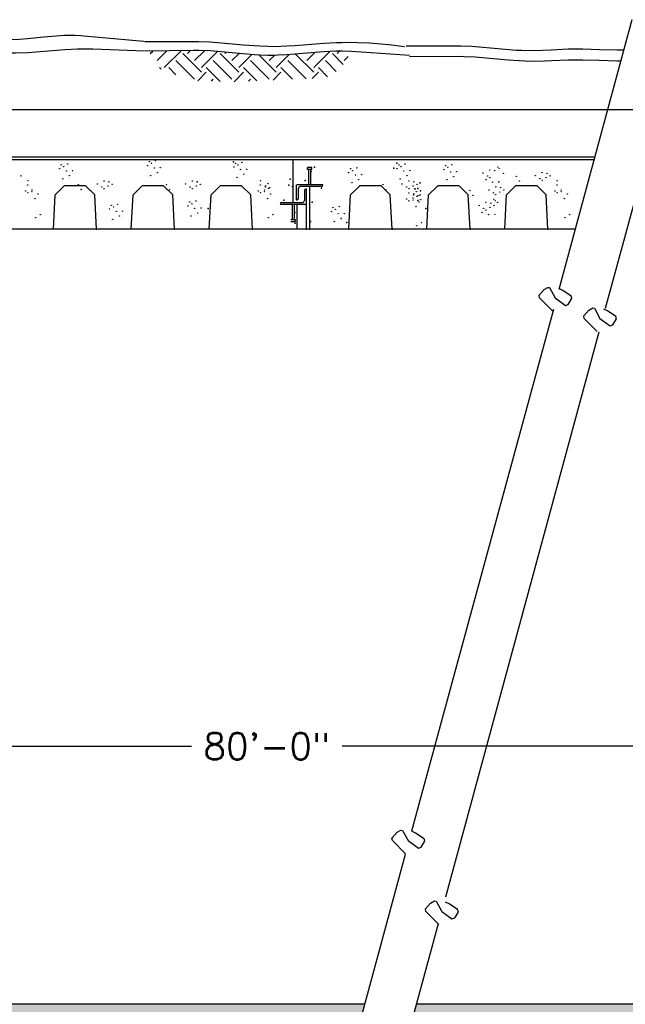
# Model space of a CAD drawing. Header units: inches. Extents: x -316 to 1574, y 354 to 1506.
# Tile 3 of 10: x -64 to 73, y 511 to 735. Entities that reach past the tile are written whole.
import ezdxf

# ---------------------------------------------------------------- set-up
doc = ezdxf.new("R2010")
doc.units = ezdxf.units.IN
doc.header["$MEASUREMENT"] = 0
doc.layers.get('0').update_dxf_attribs({"linetype": 'CONTINUOUS'})
doc.layers.get('DEFPOINTS').update_dxf_attribs({"linetype": 'CONTINUOUS'})
for name, color, linetype in [('1', 7, 'CONTINUOUS'), ('2', 7, 'CONTINUOUS'), ('6', 7, 'CONTINUOUS'), ('COM-DIMS', 2, 'CONTINUOUS'), ('COM-HATCH', 2, 'CONTINUOUS'), ('COM-PR-GRADE', 1, 'CONTINUOUS'), ('COM-SHORTBRK', 1, 'CONTINUOUS'), ('S-PR-CONC-SECT', 4, 'CONTINUOUS'), ('S-PR-METAL-SECT', 4, 'CONTINUOUS'), ('S-PR-MISC-MATL', 6, 'CONTINUOUS'), ('S-PR-ROOF', 4, 'CONTINUOUS')]:
    doc.layers.add(name, color=color, linetype=linetype)
doc.styles.add('SIMPLEX', font='simplex.shx')
doc.dimstyles.new('DIM', dxfattribs={"dimscale": 48, "dimtxt": 0.125, "dimasz": 0.18, "dimexe": 0.09, "dimexo": 0.0625, "dimgap": 0.05, "dimtad": 0, "dimdec": 0, "dimzin": 0, "dimdsep": 46, "dimlunit": 4, "dimtxsty": 'SIMPLEX', "dimcen": 0.09, "dimadec": 0, "dimazin": 0, "dimtfac": 1, "dimtdec": 0, "dimtofl": 0, "dimtmove": 0, "dimatfit": 3, "dimfxl": 0, "dimfrac": 1, "dimtolj": 1, "dimtzin": 0, "dimarcsym": 0})

# ---------------------------------------------------------------- blocks, each defined once
blk = doc.blocks.new('*D12')
at = {"layer": 'COM-DIMS', "color": 0, "lineweight": -2}
for p, q in [((-247.98, 562.89), (-247.98, 573.73)), ((232.06, 553.86), (232.06, 573.73)), ((-239.34, 569.41), (-25.08, 569.41)), ((223.42, 569.41), (9.15, 569.41))]:
    blk.add_line(p, q, dxfattribs=at)
at = {"layer": 'COM-DIMS', "color": 0}
for points in [[(-239.34, 570.85), (-239.34, 567.97), (-247.98, 569.41)], [(223.42, 570.85), (223.42, 567.97), (232.06, 569.41)]]:
    blk.add_solid(points, dxfattribs=at)
at = {"layer": 'DEFPOINTS', "color": 0}
for p in [(232.06, 569.41), (-247.98, 559.89), (232.06, 550.86)]:
    blk.add_point(p, dxfattribs=at)
at = {"layer": 'COM-DIMS', "color": 0, "insert": (-7.96, 569.41), "char_height": 6, "attachment_point": 5, "style": 'SIMPLEX'}
blk.add_mtext('\\A1;80\'-0"', dxfattribs=at)

msp = doc.modelspace()

# ---------------------------------------------------------------- hatches: boundary and pattern name
at = {"layer": 'COM-HATCH'}
h = msp.add_hatch(dxfattribs=at)
h.set_pattern_fill('EARTH', color=256, scale=24, angle=45, style=0)
h.set_pattern_definition([(45, (2.688, 44.8104), (9e-16, 8.48528), [6, -6]), (45, (1.097, 46.4014), (9e-16, 8.48528), [6, -6]), (45, (-0.494, 47.9924), (9e-16, 8.48528), [6, -6]), (135, (-0.494, 49.053), (-8.48528, 2e-15), [6, -6]), (135, (1.097, 50.644), (-8.48528, 2e-15), [6, -6]), (135, (2.688, 52.235), (-8.48528, 2e-15), [6, -6])])
h.paths.add_polyline_path([(11.25, 727.32), (9.15, 727.4), (7.75, 727.39), (4.94, 727.25), (2.14, 727.02), (-1.61, 726.67), (-3.48, 726.53), (-5.35, 726.44), (-6.28, 726.41), (-7.69, 726.42), (-9.57, 726.49), (-10.82, 726.56), (-13.33, 726.76), (-18.34, 727.23), (-20.84, 727.41), (-23.35, 727.5), (-24.61, 727.5), (-35.7, 727.36), (-32.02, 723.32), (-25, 720.69), (-14.77, 720.39), (-3.07, 720.98), (5.41, 721.27), (8.77, 723.32)])
h = msp.add_hatch(dxfattribs=at)
h.set_pattern_fill('AR-CONC', color=256, scale=1.5, style=0)
h.set_pattern_definition([(50, (2.688, 44.8104), (10.7589, -0.94128), [1.125, -12.375]), (355, (2.688, 44.81), (-2.08127, 11.28288), [0.9, -9.9]), (100.4514, (3.585, 44.732), (8.67764, 10.3416), [0.9561, -10.51713]), (46.1842, (2.688, 47.81), (16.0086, -2.4828), [1.6875, -18.5625]), (96.6356, (4.022, 47.604), (14.01994, 14.61177), [1.43415, -15.7757]), (351.1842, (2.688, 47.81), (14.01993, 14.6118), [1.35, -14.85]), (21, (4.188, 47.0604), (8.9536, -6.03928), [1.125, -12.375]), (326, (4.188, 47.06), (3.64973, 10.87725), [0.9, -9.9]), (71.4514, (4.934, 46.557), (12.60334, 4.83796), [0.9561, -10.51713]), (37.5, (2.688, 44.8104), (0.182398, 4.993408), [0, -9.78, 0, -10.05, 0, -9.9375]), (7.5, (2.688, 44.8104), (3.946043, 5.916176), [0, -5.73, 0, -9.555, 0, -3.7875]), (327.5, (-0.657, 44.8104), (8.007337, -0.338323), [0, -3.75, 0, -11.7, 0, -15.525]), (317.5, (-2.157, 44.8104), (8.74779, 1.501575), [0, -4.875, 0, -7.77, 0, -11.025])])
h.paths.add_polyline_path([(26.06, 510.9), (24.46, 505), (226.16, 505), (226.16, 510.9), (226.12, 510.9), (225.91, 510.9)])
h.paths.add_polyline_path([(-241.31, 510.9), (-241.31, 505), (12.7, 505), (14.3, 510.9)])
h.paths.add_polyline_path([(-241.31, 505), (-241.31, 510.9), (-247.74, 510.9), (-247.74, 510.89), (-247.74, 505), (-255.59, 505), (-255.59, 510.89), (-257.56, 510.89), (-257.56, 510.9), (-264.63, 510.9), (-264.63, 481.4), (-230.3, 481.4), (-180.08, 505)])

# ---------------------------------------------------------------- linework, layer by layer
at = {"linetype": 'Continuous'}
msp.add_point((-21.27, 691.59, 0.16), dxfattribs=at)
at = {"layer": '1', "linetype": 'Continuous', "elevation": -0.01}
for points in [[(25.54, 696.09), (25.73, 696.14), (25.73, 695.94)], [(26.81, 697.58), (26.86, 697.38), (26.66, 697.38)], [(26.81, 694.84), (26.86, 694.65), (26.66, 694.65)]]:
    msp.add_lwpolyline(points, dxfattribs=at)
at = {"layer": '1', "linetype": 'Continuous'}
for centre in [(-55.01, 700.66, -0.01), (-54.61, 701.54, -0.01), (-54.1, 701.14, -0.01), (-53.2, 701.76, -0.01), (-35.03, 701.38, -0.01), (-34.63, 702.26, -0.01), (-34.13, 701.86, -0.01), (-33.51, 700.84, -0.01), (-33.22, 702.48, -0.01), (-32.1, 700.91, -0.01), (-15.42, 701.02, -0.01), (-15.02, 701.9, -0.01), (-14.52, 701.5, -0.01), (-13.9, 700.48, -0.01), (-13.61, 702.12, -0.01), (-12.49, 700.55, -0.01), (11.07, 700.64, -0.01), (12.47, 700.86, -0.01), (21.64, 700.66, -0.01), (22.04, 701.54, -0.01), (22.55, 701.14, -0.01), (23.45, 701.76, -0.01), (32.26, 700.48, -0.01), (32.66, 701.36, -0.01), (33.16, 700.96, -0.01), (34.07, 701.58, -0.01), (42.69, 700.38, -0.01), (44.5, 701.08, -0.01), (44.81, 700.76, -0.01), (-63.79, 699.04, -0.01), (-54.3, 698.36, -0.01), (-53.48, 700.12, -0.01), (-52.77, 699.06, -0.01), (-52.07, 700.19, -0.01), (-34.33, 699.08, -0.01), (-32.8, 699.78, -0.01), (-14.72, 698.72, -0.01), (-13.19, 699.42, -0.01), (10.67, 699.76, -0.01), (11.57, 700.24, -0.01), (12.19, 699.22, -0.01), (12.9, 698.16, -0.01), (13.6, 699.29, -0.01), (22.35, 698.36, -0.01), (23.16, 700.12, -0.01), (23.87, 699.06, -0.01), (24.58, 700.19, -0.01), (32.96, 698.18, -0.01), (33.78, 699.94, -0.01), (34.49, 698.88, -0.01), (35.19, 700.01, -0.01), (41.16, 699.68, -0.01), (41.8, 698.14, -0.01), (42.2, 699.02, -0.01), (42.71, 698.62, -0.01), (43.81, 700.21, -0.01), (45.75, 699.61, -0.01), (48.72, 698.95, -0.01), (53.03, 699.08, -0.01), (54.08, 698.42, -0.01), (54.56, 699.78, -0.01), (55.48, 698.64, -0.01), (55.68, 699.61, -0.01), (56.41, 699.04, -0.01), (-62.23, 696.95, -0.01), (-62.21, 697.92, -0.01), (-50.77, 697.03, -0.01), (-50.11, 695.93, -0.01), (-46.45, 697.16, -0.01), (-45.41, 696.5, -0.01), (-44.92, 697.86, -0.01), (-44.9, 696.1, -0.01), (-44, 696.71, -0.01), (-43.8, 697.68, -0.01), (-43.07, 697.11, -0.01), (-30.73, 697.03, -0.01), (-30.07, 695.93, -0.01), (-26.41, 697.16, -0.01), (-25.37, 696.5, -0.01), (-24.88, 697.86, -0.01), (-24.86, 696.1, -0.01), (-23.96, 696.71, -0.01), (-23.76, 697.68, -0.01), (-23.03, 697.11, -0.01), (-9.4, 696.95, -0.01), (-9.38, 697.92, -0.01), (-8.28, 696.77, -0.01), (-8.27, 696.53, -0.01), (-7.7, 697.25, -0.01), (-7.55, 696.2, -0.01), (-7.3, 696.33, -0.01), (11.37, 697.46, -0.01), (18.46, 697.03, -0.01), (19.11, 695.93, -0.01), (22.77, 697.16, -0.01), (23.82, 696.5, -0.01), (24.3, 697.86, -0.01), (24.32, 696.1, -0.01), (25.23, 696.71, -0.01), (25.42, 697.68, -0.01), (26.15, 697.11, -0.01), (42.51, 695.84, -0.01), (43.32, 697.6, -0.01), (44.04, 696.54, -0.01), (44.74, 697.67, -0.01), (45.16, 696.37, -0.01), (49.37, 697.85, -0.01), (54.58, 698.02, -0.01), (57.97, 696.95, -0.01), (57.99, 697.92, -0.01), (-62.71, 695.59, -0.01), (-62.21, 695.19, -0.01), (-61.3, 695.8, -0.01), (-61.28, 695.41, -0.01), (-60.58, 693.88, -0.01), (-59.92, 694.92, -0.01), (-9.88, 695.59, -0.01), (-9.38, 695.19, -0.01), (-8.47, 695.8, -0.01), (-8.45, 695.41, -0.01), (-7.75, 693.88, -0.01), (-7.09, 694.92, -0.01), (23.82, 693.76, -0.01), (24.3, 695.13, -0.01), (25.23, 693.98, -0.01), (25.42, 694.95, -0.01), (25.43, 694.7, -0.01), (26, 695.43, -0.01), (26.15, 694.38, -0.01), (26.4, 694.51, -0.01), (27.01, 693.6, -0.01), (38.19, 695.71, -0.01), (38.85, 694.61, -0.01), (43.55, 695.18, -0.01), (43.61, 693.7, -0.01), (44.05, 694.78, -0.01), (44.96, 695.4, -0.01), (45.88, 695.8, -0.01), (57.48, 695.59, -0.01), (57.99, 695.19, -0.01), (58.89, 695.8, -0.01), (58.92, 695.41, -0.01), (59.62, 693.88, -0.01), (60.28, 694.92, -0.01), (-43.67, 691.48, -0.01), (-43.27, 692.36, -0.01), (-42.77, 691.96, -0.01), (-41.86, 692.58, -0.01), (-25.86, 692.2, -0.01), (-25.46, 693.08, -0.01), (-24.95, 692.68, -0.01), (-24.34, 691.67, -0.01), (-24.05, 693.3, -0.01), (-22.92, 691.73, -0.01), (7.11, 691.82, -0.01), (7.61, 691.42, -0.01), (8.52, 692.04, -0.01), (24.32, 693.36, -0.01), (25.25, 693.58, -0.01), (25.95, 692.06, -0.01), (26.61, 693.1, -0.01), (40.26, 692.3, -0.01), (41.3, 691.64, -0.01), (41.79, 693, -0.01), (42.71, 691.86, -0.01), (42.91, 692.83, -0.01), (43.63, 692.26, -0.01), (43.91, 693.38, -0.01), (44.42, 692.98, -0.01), (-60.45, 689.56, -0.01), (-59.35, 690.22, -0.01), (-42.96, 689.18, -0.01), (-42.15, 690.95, -0.01), (-41.44, 689.89, -0.01), (-40.73, 691.01, -0.01), (-25.15, 689.9, -0.01), (-23.62, 690.61, -0.01), (-7.62, 689.56, -0.01), (-6.52, 690.22, -0.01), (6.71, 690.94, -0.01), (8.23, 690.41, -0.01), (8.94, 689.35, -0.01), (9.64, 690.47, -0.01), (40.9, 690.76, -0.01), (41.81, 691.24, -0.01), (42.42, 690.23, -0.01), (43.84, 690.29, -0.01), (59.75, 689.56, -0.01), (60.85, 690.22, -0.01), (7.41, 688.64, -0.01)]:
    msp.add_circle(centre, 0.0426, dxfattribs=at)
for p in [(-15.5, 702.26, 0.16), (20.93, 700.78, 0.16), (21.57, 701.9, 0.16), (26.37, 696.15, 0.16), (26.96, 695.65, 0.16), (26.37, 693.42, 0.16), (28.14, 691.59, 0.16), (10.24, 688.44, 0.16)]:
    msp.add_point(p, dxfattribs=at)
at = {"layer": '2', "linetype": 'Continuous'}
for centre in [(26.08, 687.74, -0.01), (27.18, 688.4, -0.01)]:
    msp.add_circle(centre, 0.0426, dxfattribs=at)
at = {"layer": '6', "linetype": 'Continuous'}
for p in [(-46.6, 686.93, 0.16), (-28.9, 686.93, 0.16), (-11.2, 686.93, 0.16), (10.66, 686.93, 0.16), (10.66, 686.93, 0.16), (20.5, 686.93, 0.16), (38.2, 686.93, 0.16), (55.9, 686.93, 0.16)]:
    msp.add_point(p, dxfattribs=at)
at = {"layer": 'COM-HATCH', "linetype": 'Continuous', "elevation": 0.16}
msp.add_lwpolyline([(72.43, 725.12), (71.71, 725.1), (67.56, 725.22), (63.79, 725.33), (60.5, 725.33), (56.79, 725.14), (55.08, 725.08), (52.52, 725.05), (50.64, 725.1), (49.38, 725.16), (46.88, 725.35), (44.37, 725.58), (41.03, 725.88), (39.36, 726.01), (36.85, 726.12), (35.6, 726.14), (24.44, 726.12)], dxfattribs=at)
at = {"layer": 'COM-HATCH', "linetype": 'Continuous'}
for points in [[(-35.7, 727.37, 0), (-47.46, 727.81, 0.16), (-49.56, 727.84, 0.17), (-50.97, 727.81, 0.18), (-53.77, 727.65, 0.18), (-56.58, 727.42, 0.18), (-60.32, 727.11, 0.17), (-62.19, 726.99, 0.17), (-64.99, 726.9, 0.16), (-66.4, 726.91, 0.16), (-68.28, 726.98, 0.16), (-72.04, 727.23, 0.17), (-74.54, 727.44, 0.18), (-77.88, 727.71, 0.18), (-79.55, 727.83, 0.18), (-82.06, 727.96, 0.17), (-83.32, 727.99, 0.16), (-93.95, 728.19, 0)], [(24.46, 726.4, 0), (11.25, 727.32, 0.16), (9.15, 727.4, 0.17), (7.75, 727.39, 0.17), (4.94, 727.25, 0.18), (2.14, 727.02, 0.18), (-1.61, 726.67, 0.17), (-3.48, 726.53, 0.16), (-5.35, 726.44, 0.16), (-6.28, 726.41, 0.16), (-7.69, 726.42, 0.16), (-9.57, 726.49, 0.16), (-10.82, 726.56, 0.16), (-13.33, 726.76, 0.17), (-18.34, 727.23, 0.18), (-20.84, 727.41, 0.18), (-23.35, 727.5, 0.17), (-24.61, 727.5, 0.16), (-35.56, 727.37, 0)]]:
    msp.add_polyline3d(points, dxfattribs=at)
at = {"layer": 'COM-PR-GRADE', "linetype": 'Continuous', "elevation": 0.16}
for points in [[(23.34, 728.37), (19.77, 728.8), (17.99, 728.97), (15.31, 729.17), (12.63, 729.28), (11.29, 729.31), (9.19, 729.29), (7.79, 729.24), (4.98, 729.08), (2.18, 728.86), (-1.55, 728.57), (-3.42, 728.47), (-6.22, 728.39), (-7.62, 728.41), (-9.51, 728.49), (-13.29, 728.76), (-18.33, 729.2), (-20.85, 729.38), (-23.37, 729.49), (-24.64, 729.5), (-35.73, 729.48)], [(73.1, 727.61), (71.72, 727.58), (67.63, 727.7), (63.82, 727.81), (60.5, 727.81), (56.65, 727.57), (54.73, 727.5), (51.84, 727.45), (49.95, 727.49), (48.69, 727.55), (46.17, 727.73), (43.65, 727.97), (40.29, 728.28), (38.61, 728.41), (36.09, 728.53), (34.83, 728.54), (23.73, 728.52)]]:
    msp.add_lwpolyline(points, dxfattribs=at)
at = {"layer": 'COM-PR-GRADE', "linetype": 'Continuous'}
msp.add_polyline3d([(-35.84, 729.57, 0), (-49.48, 730.81, 0.16), (-50.18, 730.86, 0.16), (-51.58, 730.92, 0.17), (-52.98, 730.92, 0.17), (-53.91, 730.9, 0.18), (-55.78, 730.79, 0.18), (-58.58, 730.54, 0.17), (-62.32, 730.17, 0.17), (-64.19, 730.02, 0.16), (-66.06, 729.92, 0.16), (-66.99, 729.9, 0.16), (-68.39, 729.91, 0.16), (-70.28, 729.99, 0.16), (-74.06, 730.26, 0.16), (-79.1, 730.7, 0.16), (-81.62, 730.88, 0.16), (-84.14, 730.98, 0.16), (-85.41, 731, 0.16), (-96.5, 730.97, 0.16)], dxfattribs=at)
at = {"layer": 'COM-SHORTBRK', "linetype": 'Continuous'}
for p, q in [((74.98, 734.52, 0.16), (58.35, 673.22, 0.16)), ((86.73, 734.52, 0.16), (68.92, 668.88, 0.16)), ((57.12, 668.7, 0.16), (24.94, 550.11, 0.16)), ((67.47, 663.53, 0.16), (32.62, 535.08, 0.16)), ((23.5, 544.8, 0.16), (9.84, 494.46, 0.16)), ((30.98, 529.06, 0.16), (21.59, 494.46, 0.16))]:
    msp.add_line(p, q, dxfattribs=at)
at = {"layer": 'COM-SHORTBRK', "linetype": 'Continuous', "elevation": 0.16}
for points in [[(56.92, 668.34), (53.96, 671.3), (53.87, 671.9), (55.01, 673.21), (55.9, 673.7), (56.28, 673.63), (57.55, 671.3), (59.88, 669.61), (60.51, 669.82), (61.33, 671.17), (61.15, 671.73), (59.24, 673), (58.4, 673.42)], [(67.07, 663.69), (64.11, 666.65), (64.02, 667.24), (65.16, 668.55), (66.05, 669.04), (66.43, 668.98), (67.7, 666.65), (70.03, 664.96), (70.66, 665.17), (71.48, 666.51), (71.3, 667.07), (69.39, 668.34), (68.55, 668.77)], [(23.52, 545), (20.56, 547.96), (20.48, 548.55), (21.62, 549.86), (22.51, 550.35), (22.89, 550.29), (24.16, 547.96), (26.48, 546.27), (27.12, 546.48), (27.94, 547.82), (27.75, 548.38), (25.85, 549.65), (25, 550.08)], [(31.14, 528.91), (28.18, 531.88), (28.09, 532.47), (29.23, 533.78), (30.12, 534.27), (30.5, 534.2), (31.77, 531.88), (34.1, 530.18), (34.73, 530.39), (35.55, 531.74), (35.37, 532.3), (33.46, 533.57), (32.62, 533.99)]]:
    msp.add_lwpolyline(points, dxfattribs=at)
at = {"layer": 'S-PR-CONC-SECT', "linetype": 'Continuous'}
for p, q in [((66.34, 702.68, 0.16), (-241.59, 702.68, 0.16)), ((62.06, 686.93, 0.16), (-241.59, 686.93, 0.16)), ((-241.31, 510.9, 0.16), (14.3, 510.9, 0.16)), ((26.09, 510.9, 0.16), (237.96, 510.9, 0.16))]:
    msp.add_line(p, q, dxfattribs=at)
at = {"layer": 'S-PR-METAL-SECT', "linetype": 'Continuous'}
for p, q in [((-1.98, 692.96, 0.16), (-1.98, 702.67, 0.16)), ((2.3, 700.95, 0.16), (1.31, 700.95, 0.16)), ((1.31, 700.46, 0.16), (1.31, 700.95, 0.16)), ((2.3, 700.46, 0.16), (1.31, 700.46, 0.16)), ((1.56, 697.02, 0.16), (1.56, 700.46, 0.16)), ((2.05, 697.02, 0.16), (2.05, 700.46, 0.16)), ((2.3, 700.46, 0.16), (2.3, 700.95, 0.16)), ((-1.19, 693.57, 0.16), (-1.19, 697.02, 0.16)), ((4.76, 697.02, 0.16), (-1.15, 697.02, 0.16)), ((-0.78, 693.88, 0.16), (-0.78, 696.15, 0.16)), ((4.45, 696.65, 0.16), (-0.29, 696.65, 0.16)), ((0.91, 696.03, 0.16), (0.98, 696.03, 0.16)), ((0.98, 696.03, 0.16), (0.98, 686.93, 0.16)), ((1.8, 686.93, 0.16), (1.8, 696.65, 0.16)), ((4.76, 696.95, 0.16), (4.76, 697.02, 0.16)), ((0.61, 695.73, 0.16), (0.61, 693.45, 0.16)), ((-4.93, 692.59, 0.16), (0.98, 692.59, 0.16)), ((-4.62, 692.96, 0.16), (0.11, 692.96, 0.16)), ((-2.22, 692.59, 0.16), (-2.22, 689.14, 0.16)), ((-1.73, 692.59, 0.16), (-1.73, 689.14, 0.16)), ((-1.08, 693.57, 0.16), (-1.15, 693.57, 0.16)), ((-1.15, 692.59, 0.16), (-1.15, 686.93, 0.16)), ((-2.47, 689.14, 0.16), (-1.49, 689.14, 0.16)), ((-2.47, 688.65, 0.16), (-1.49, 688.65, 0.16)), ((-1.49, 689.14, 0.16), (-1.49, 688.65, 0.16))]:
    msp.add_line(p, q, dxfattribs=at)
for centre, radius, start, end in [((-0.29, 696.15, 0.16), 0.492, 90, 180), ((0.91, 695.73, 0.16), 0.305, 90, 180), ((4.45, 696.95, 0.16), 0.305, 270, 0), ((-1.09, 693.88, 0.16), 0.305, 270, 0), ((-4.62, 692.65, 0.16), 0.305, 90, 180), ((0.11, 693.45, 0.16), 0.492, 270, 0)]:
    msp.add_arc(centre, radius, start, end, dxfattribs=at)
for p in [(1.28, 700.65, 0.16), (2.85, 701.02, 0.16), (-2.64, 698.31, 0.16), (2.12, 700.02, 0.16), (-2.96, 696.92, 0.16), (-2.12, 696.64, 0.16), (0.74, 697.99, 0.16), (0.98, 696.03, 0.16), (0.98, 696.03, 0.16), (4.5, 696.25, 0.16), (-4.1, 693.53, 0.16), (-1.15, 693.57, 0.16), (-1.15, 693.57, 0.16), (2.32, 693.07, 0.16), (-1.6, 690.73, 0.16), (-1.49, 688.31, 0.16), (1.96, 688.7, 0.16), (0.98, 686.93, 0.16), (0.98, 686.93, 0.16), (0.98, 686.93, 0.16), (0.98, 686.93, 0.16), (0.98, 686.93, 0.16), (1.8, 686.93, 0.16), (1.8, 686.93, 0.16), (1.8, 686.93, 0.16), (1.8, 686.93, 0.16), (1.8, 686.93, 0.16), (1.8, 686.93, 0.16), (1.8, 686.93, 0.16), (1.8, 686.93, 0.16)]:
    msp.add_point(p, dxfattribs=at)
at = {"layer": 'S-PR-MISC-MATL'}
msp.add_lwpolyline([(-241.59, 703.35), (66.52, 703.35)], dxfattribs=at)
at = {"layer": 'S-PR-ROOF', "linetype": 'Continuous'}
for p, q in [((-53.94, 696.77, 0.16), (-56.02, 694.69, 0.16)), ((-49.09, 696.77, 0.16), (-53.94, 696.77, 0.16)), ((-49.09, 696.77, 0.16), (-47.01, 694.69, 0.16)), ((-36.24, 696.77, 0.16), (-38.32, 694.69, 0.16)), ((-31.39, 696.77, 0.16), (-36.24, 696.77, 0.16)), ((-31.39, 696.77, 0.16), (-29.31, 694.69, 0.16)), ((-18.54, 696.77, 0.16), (-20.62, 694.69, 0.16)), ((-13.69, 696.77, 0.16), (-18.54, 696.77, 0.16)), ((-13.69, 696.77, 0.16), (-11.61, 694.69, 0.16)), ((13.15, 696.77, 0.16), (11.07, 694.69, 0.16)), ((18.02, 696.77, 0.16), (13.15, 696.77, 0.16)), ((18.02, 696.77, 0.16), (20.1, 694.69, 0.16)), ((30.87, 696.77, 0.16), (28.78, 694.69, 0.16)), ((35.71, 696.77, 0.16), (30.87, 696.77, 0.16)), ((35.71, 696.77, 0.16), (37.79, 694.69, 0.16)), ((48.56, 696.77, 0.16), (46.48, 694.69, 0.16)), ((53.41, 696.77, 0.16), (48.56, 696.77, 0.16)), ((53.41, 696.77, 0.16), (55.49, 694.69, 0.16)), ((-56.42, 686.93, 0.16), (-56.02, 694.69, 0.16)), ((-46.6, 686.93, 0.16), (-47.01, 694.69, 0.16)), ((-38.72, 686.93, 0.16), (-38.32, 694.69, 0.16)), ((-28.9, 686.93, 0.16), (-29.31, 694.69, 0.16)), ((-21.03, 686.93, 0.16), (-20.62, 694.69, 0.16)), ((-11.2, 686.93, 0.16), (-11.61, 694.69, 0.16)), ((10.66, 686.93, 0.16), (11.07, 694.69, 0.16)), ((20.5, 686.93, 0.16), (20.1, 694.69, 0.16)), ((28.38, 686.93, 0.16), (28.78, 694.69, 0.16)), ((38.2, 686.93, 0.16), (37.79, 694.69, 0.16)), ((46.08, 686.93, 0.16), (46.48, 694.69, 0.16)), ((55.9, 686.93, 0.16), (55.49, 694.69, 0.16))]:
    msp.add_line(p, q, dxfattribs=at)

# ---------------------------------------------------------------- dimensions: what is measured, and where the dimension line sits
at = {"layer": 'COM-DIMS'}
dim = msp.add_linear_dim(base=(232.06, 569.41, 0.16), p1=(-247.98, 559.89, 0.16), p2=(232.06, 550.86, 0.16), text='80\'-0"', dimstyle='DIM', dxfattribs=at)
dim.commit()
dim.dimension.update_dxf_attribs({"geometry": '*D12', "text_midpoint": (-7.96, 569.41, 0.16)})

# ---------------------------------------------------------------- leaders
msp.add_leader([(114.76, 714.03, 0.16), (-100.25, 714.03, 0.16)], dimstyle='DIM', override={"dimgap": 0.05, "dimtad": 0}, dxfattribs=at)

doc.saveas('drawing.dxf')
